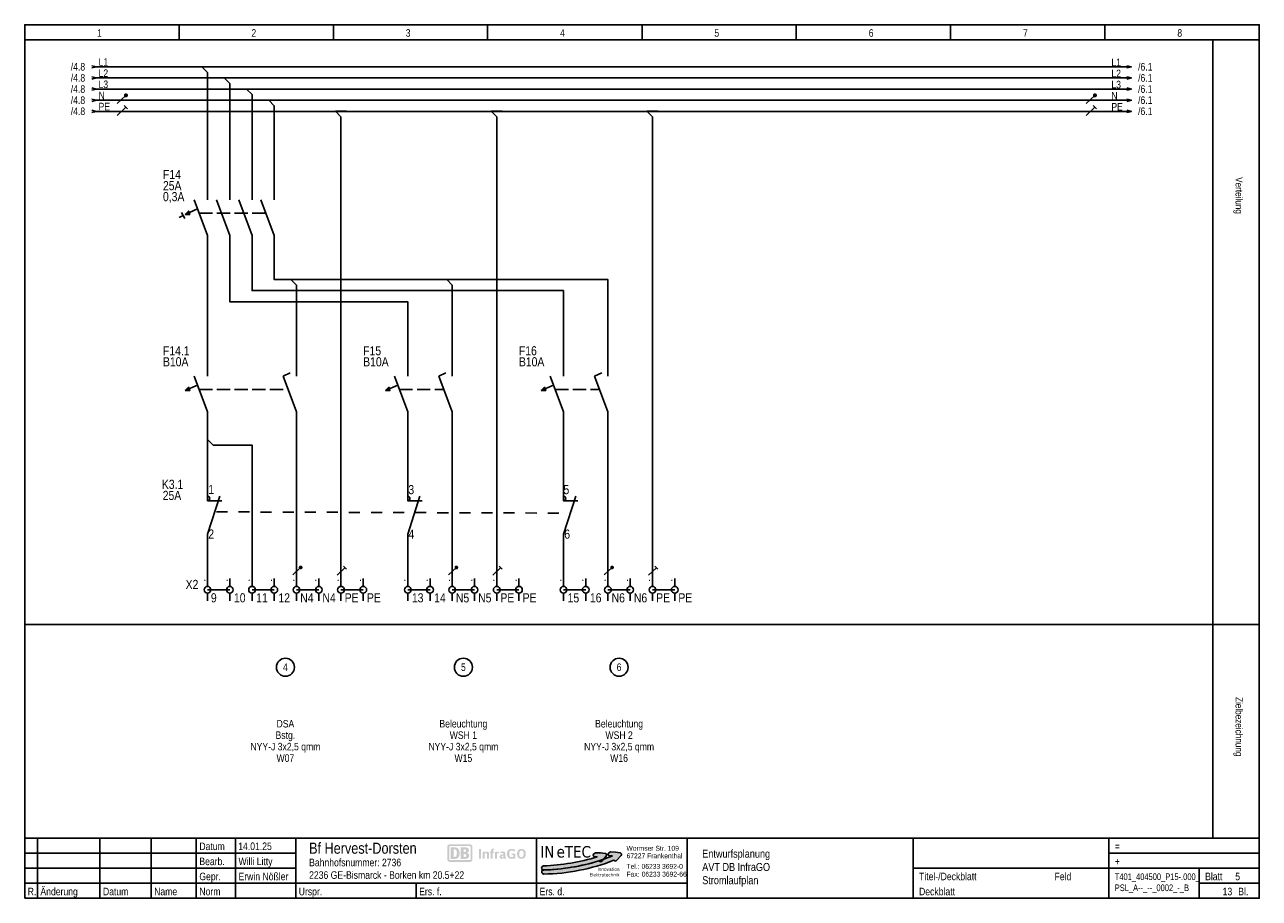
# Model space of a CAD drawing. Header units: millimetres. Extents: x 0 to 4233, y 0 to 198.
# Tile 6 of 18: x 1318 to 1597, y 0 to 198. Entities that reach past the tile are written whole.
import ezdxf
from ezdxf.enums import TextEntityAlignment as Align

# ---------------------------------------------------------------- set-up
doc = ezdxf.new("R2010")
doc.units = ezdxf.units.MM
for name, pattern in [('Solid', [0]), ('Strich', [4, 3, -1]), ('Strich 2', [2, 1, -1])]:
    doc.linetypes.add(name, pattern=pattern)
for name, color, linetype in [('EPLGRAFIC', 7, 'Continuous'), ('EPLPLOTFRAME', 7, 'Continuous'), ('LAYER-01', 7, 'Continuous'), ('XYYY_00004---_Plankopf', 7, 'Continuous')]:
    doc.layers.add(name, color=color, linetype=linetype)
doc.layers.add('Standard', color=7, linetype='Continuous', true_color=0x000000)
doc.styles.add('AN', font='ARIALN.TTF')
doc.styles.add('Logo', font='tahoma.ttf')
doc.styles.add('Logo-fett', font='tahomabd.ttf')

# ---------------------------------------------------------------- blocks, each defined once
blk = doc.blocks.new('Logo Inetec')
for color, points in [(90, [(43.67, 12.55, 0.344615), (43.74, 13.78), (43.52, 14.09, 0.217244), (42.81, 14.52), (39.7, 14.86), (36.18, 14.99), (34.94, 14.24, 0.444088), (34.66, 12.78), (35.03, 12.29), (37.28, 12.18, -0.342215), (37.37, 12.1, -0.063568), (-0.16, 5.73, 0.983458), (-0.06, 2.84, 0.065458), (38.52, 9.23), (39.19, 8.78, 0.373877), (40.5, 8.96)]), (170, [(54.12, 12.99, 0.344615), (54.21, 14.22), (54, 14.53, 0.217244), (53.29, 14.97), (50.19, 15.35), (46.67, 15.53), (45.41, 14.78, 0.444088), (45.11, 13.33), (45.48, 12.84), (47.73, 12.7, -0.397051), (47.82, 12.6, -0.087945), (-0.06, 2.9, 0.983458), (0.01, 0, 0.089874), (48.96, 9.71), (49.6, 9.28, 0.373877), (50.9, 9.44)])]:
    blk.add_hatch(color=color).paths.add_polyline_path(points)
at = {"color": 90}
blk.add_lwpolyline([(37.38, 12.09, 0.397051), (37.28, 12.18), (35.03, 12.29), (34.66, 12.78, -0.444088), (34.94, 14.24), (36.18, 14.99), (39.7, 14.86), (42.81, 14.52, -0.217244), (43.52, 14.09), (43.74, 13.78, -0.344615), (43.67, 12.55), (40.5, 8.96, -0.373877), (39.19, 8.78), (38.52, 9.23, -0.065458), (-0.06, 2.84, -0.983458), (-0.16, 5.73, 0.063568), (37.37, 12.1)], format="xyb", dxfattribs=at)
at = {"color": 170}
blk.add_lwpolyline([(47.82, 12.6, -0.087945), (-0.06, 2.9, 0.983458), (0.01, 0, 0.089874), (48.96, 9.71), (49.6, 9.28, 0.373877), (50.9, 9.44), (54.12, 12.99, 0.344615), (54.21, 14.22), (54, 14.53, 0.217244), (53.29, 14.97), (50.19, 15.35), (46.67, 15.53), (45.41, 14.78, 0.444088), (45.11, 13.33), (45.48, 12.84), (47.73, 12.7, -0.397051)], format="xyb", close=True, dxfattribs=at)
at = {"style": 'Logo'}
for s, p in [('IN', (-2.42, 11.6)), ('TEC', (14.64, 11.6))]:
    blk.add_text(s, height=8, dxfattribs=at).set_placement(p)
at = {"color": 20, "style": 'Logo'}
blk.add_text('e', height=8, dxfattribs=at).set_placement((8.93, 11.6))
at = {"lineweight": 0, "style": 'AN', "width": 1.1}
for s, p in [('Wormser Str. 109', (57.77, 16.36)), ('67227 Frankenthal', (57.9, 11.09)), ('Tel.:', (57.84, 3.71)), ('Fax:', (57.79, -1.72)), ('06233 3692-0', (68.34, 3.71)), ('06233 3692-66', (68.42, -1.72))]:
    blk.add_text(s, height=3.4, dxfattribs=at).set_placement(p)
at = {"style": 'Logo-fett'}
for s, p in [('Elektrotechnik', (52.94, -1.64)), ('Elektrotechnik', (52.94, -1.64)), ('Innovation', (52.94, 2.27)), ('Innovation', (52.94, 2.27))]:
    blk.add_text(s, height=2.36, dxfattribs=at).set_placement(p, align=Align.RIGHT)

msp = doc.modelspace()

# ---------------------------------------------------------------- hatches: boundary and pattern name
at = {"layer": 'XYYY_00004---_Plankopf'}
h = msp.add_hatch(color=10, dxfattribs=at)
edge = h.paths.add_edge_path()
edge.add_spline(control_points=[(1418.67, 12.21), (1418.67, 12.21), (1414.13, 12.21), (1414.13, 12.21), (1413.81, 12.21), (1413.55, 11.96), (1413.55, 11.64), (1413.55, 11.64), (1413.55, 8.8), (1413.55, 8.8), (1413.55, 8.49), (1413.81, 8.23), (1414.13, 8.23), (1414.13, 8.23), (1418.67, 8.23), (1418.67, 8.23), (1418.98, 8.23), (1419.24, 8.49), (1419.24, 8.8), (1419.24, 8.8), (1419.24, 11.64), (1419.24, 11.64), (1419.24, 11.96), (1418.98, 12.21), (1418.67, 12.21)], knot_values=[0, 0, 0, 0, 1, 1, 1, 2, 2, 2, 3, 3, 3, 4, 4, 4, 5, 5, 5, 6, 6, 6, 7, 7, 7, 8, 8, 8, 8], degree=3, periodic=0)
edge = h.paths.add_edge_path(flags=17)
edge.add_spline(control_points=[(1418.82, 8.8), (1418.82, 8.71), (1418.76, 8.64), (1418.67, 8.64), (1418.67, 8.64), (1414.13, 8.64), (1414.13, 8.64), (1414.04, 8.64), (1413.97, 8.71), (1413.97, 8.8), (1413.97, 8.8), (1413.97, 11.64), (1413.97, 11.64), (1413.97, 11.73), (1414.04, 11.81), (1414.13, 11.81), (1414.13, 11.81), (1418.67, 11.81), (1418.67, 11.81), (1418.76, 11.81), (1418.82, 11.73), (1418.82, 11.64), (1418.82, 11.64), (1418.82, 8.8), (1418.82, 8.8)], knot_values=[0, 0, 0, 0, 1, 1, 1, 2, 2, 2, 3, 3, 3, 4, 4, 4, 5, 5, 5, 6, 6, 6, 7, 7, 7, 8, 8, 8, 8], degree=3, periodic=0)
edge = h.paths.add_edge_path(flags=16)
edge.add_spline(control_points=[(1415.29, 8.92), (1415.29, 8.92), (1414.34, 8.92), (1414.34, 8.92), (1414.34, 8.92), (1414.34, 11.52), (1414.34, 11.52), (1414.34, 11.52), (1415.29, 11.52), (1415.29, 11.52), (1415.97, 11.52), (1416.33, 11.1), (1416.33, 10.23), (1416.33, 9.48), (1416.09, 8.93), (1415.29, 8.92)], knot_values=[0, 0, 0, 0, 1, 1, 1, 2, 2, 2, 3, 3, 3, 4, 4, 4, 5, 5, 5, 5], degree=3, periodic=0)
edge = h.paths.add_edge_path(flags=0)
edge.add_spline(control_points=[(1415.71, 10.18), (1415.71, 10.7), (1415.65, 11.11), (1415.09, 11.11), (1415.09, 11.11), (1414.96, 11.11), (1414.96, 11.11), (1414.96, 11.11), (1414.96, 9.34), (1414.96, 9.34), (1414.96, 9.34), (1415.18, 9.34), (1415.18, 9.34), (1415.51, 9.34), (1415.71, 9.61), (1415.71, 10.18)], knot_values=[0, 0, 0, 0, 1, 1, 1, 2, 2, 2, 3, 3, 3, 4, 4, 4, 5, 5, 5, 5], degree=3, periodic=0)
edge = h.paths.add_edge_path(flags=16)
edge.add_spline(control_points=[(1417.61, 8.92), (1417.61, 8.92), (1416.6, 8.92), (1416.6, 8.92), (1416.6, 8.92), (1416.6, 11.52), (1416.6, 11.52), (1416.6, 11.52), (1417.66, 11.52), (1417.66, 11.52), (1418.16, 11.52), (1418.43, 11.32), (1418.43, 10.83), (1418.43, 10.58), (1418.22, 10.4), (1417.99, 10.28), (1418.31, 10.19), (1418.53, 10), (1418.53, 9.67), (1418.53, 9.14), (1418.08, 8.92), (1417.61, 8.92)], knot_values=[0, 0, 0, 0, 1, 1, 1, 2, 2, 2, 3, 3, 3, 4, 4, 4, 5, 5, 5, 6, 6, 6, 7, 7, 7, 7], degree=3, periodic=0)
edge = h.paths.add_edge_path(flags=0)
edge.add_spline(control_points=[(1417.22, 10.49), (1417.22, 10.49), (1417.44, 10.49), (1417.44, 10.49), (1417.64, 10.49), (1417.79, 10.58), (1417.79, 10.81), (1417.79, 11.05), (1417.6, 11.12), (1417.4, 11.12), (1417.4, 11.12), (1417.22, 11.12), (1417.22, 11.12), (1417.22, 11.12), (1417.22, 10.49), (1417.22, 10.49)], knot_values=[0, 0, 0, 0, 1, 1, 1, 2, 2, 2, 3, 3, 3, 4, 4, 4, 5, 5, 5, 5], degree=3, periodic=0)
edge = h.paths.add_edge_path(flags=0)
edge.add_spline(control_points=[(1417.87, 9.69), (1417.87, 9.95), (1417.7, 10.01), (1417.45, 10.01), (1417.45, 10.01), (1417.22, 10.01), (1417.22, 10.01), (1417.22, 10.01), (1417.22, 9.34), (1417.22, 9.34), (1417.22, 9.34), (1417.45, 9.34), (1417.45, 9.34), (1417.67, 9.34), (1417.87, 9.41), (1417.87, 9.69)], knot_values=[0, 0, 0, 0, 1, 1, 1, 2, 2, 2, 3, 3, 3, 4, 4, 4, 5, 5, 5, 5], degree=3, periodic=0)
h = msp.add_hatch(color=256, dxfattribs=at)
h.dxf.hatch_style = 1
h.paths.add_polyline_path([(1431.25, 10.52), (1431.23, 10.6), (1431.2, 10.67), (1431.16, 10.74), (1431.12, 10.79), (1431.09, 10.84), (1431.05, 10.89), (1431.01, 10.93), (1430.97, 10.97), (1430.95, 10.98), (1430.92, 11), (1430.87, 11.03), (1430.82, 11.06), (1430.77, 11.09), (1430.71, 11.11), (1430.65, 11.13), (1430.59, 11.14), (1430.53, 11.16), (1430.46, 11.16), (1430.4, 11.17), (1430.33, 11.17), (1430.26, 11.17), (1430.2, 11.16), (1430.14, 11.16), (1430.08, 11.15), (1430.02, 11.13), (1429.96, 11.12), (1429.91, 11.1), (1429.86, 11.08), (1429.81, 11.05), (1429.77, 11.03), (1429.72, 11), (1429.68, 10.96), (1429.64, 10.93), (1429.6, 10.89), (1429.57, 10.85), (1429.53, 10.8), (1429.51, 10.77), (1429.5, 10.75), (1429.49, 10.74), (1429.48, 10.73), (1429.47, 10.7), (1429.47, 10.69), (1429.46, 10.69), (1429.46, 10.68), (1429.46, 10.68), (1429.45, 10.66), (1429.44, 10.64), (1429.43, 10.61), (1429.41, 10.57), (1429.4, 10.54), (1429.4, 10.52), (1429.39, 10.48), (1429.37, 10.44), (1429.36, 10.39), (1429.36, 10.34), (1429.35, 10.31), (1429.35, 10.28), (1429.35, 10.25), (1429.34, 10.23), (1429.34, 10.21), (1429.34, 10.18), (1429.34, 10.16), (1429.34, 10.16), (1429.34, 10.14), (1429.34, 10.12), (1429.34, 10.11), (1429.34, 10.11), (1429.34, 10.1), (1429.34, 10.07), (1429.34, 10.02), (1429.34, 9.97), (1429.34, 9.9), (1429.35, 9.84), (1429.35, 9.81), (1429.36, 9.77), (1429.36, 9.73), (1429.37, 9.71), (1429.37, 9.68), (1429.38, 9.64), (1429.38, 9.63), (1429.4, 9.59), (1429.41, 9.54), (1429.43, 9.5), (1429.45, 9.46), (1429.47, 9.42), (1429.47, 9.4), (1429.48, 9.4), (1429.49, 9.38), (1429.49, 9.37), (1429.52, 9.33), (1429.53, 9.32), (1429.53, 9.31), (1429.55, 9.29), (1429.56, 9.27), (1429.57, 9.26), (1429.59, 9.24), (1429.6, 9.22), (1429.64, 9.19), (1429.69, 9.15), (1429.73, 9.11), (1429.78, 9.08), (1429.83, 9.05), (1429.88, 9.03), (1429.94, 9), (1430, 8.99), (1430.06, 8.97), (1430.12, 8.96), (1430.19, 8.95), (1430.25, 8.94), (1430.32, 8.94), (1430.41, 8.95), (1430.49, 8.95), (1430.57, 8.97), (1430.65, 8.98), (1430.72, 9.01), (1430.79, 9.03), (1430.85, 9.07), (1430.91, 9.1), (1430.97, 9.15), (1431.03, 9.2), (1431.08, 9.26), (1431.13, 9.32), (1431.17, 9.39), (1431.2, 9.46), (1431.24, 9.54), (1431.25, 9.57), (1431.25, 9.59), (1431.26, 9.6), (1431.26, 9.61), (1431.26, 9.62), (1431.28, 9.66), (1431.29, 9.71), (1431.29, 9.74), (1431.29, 9.76), (1431.3, 9.78), (1431.3, 9.81), (1431.31, 9.88), (1431.31, 9.88), (1431.31, 9.88), (1431.31, 9.88), (1431.31, 9.89), (1431.31, 9.89), (1431.31, 9.9), (1431.31, 9.92), (1431.31, 9.93), (1431.31, 9.94), (1431.31, 9.99), (1431.31, 10.06), (1431.31, 10.16), (1431.31, 10.26), (1431.29, 10.35), (1431.28, 10.44)])
h.paths.add_polyline_path([(1429.87, 10.43), (1429.87, 10.45), (1429.87, 10.46), (1429.87, 10.47), (1429.88, 10.48), (1429.88, 10.49), (1429.89, 10.52), (1429.89, 10.52), (1429.89, 10.54), (1429.9, 10.54), (1429.9, 10.56), (1429.9, 10.57), (1429.91, 10.58), (1429.91, 10.59), (1429.92, 10.6), (1429.93, 10.61), (1429.95, 10.64), (1429.96, 10.66), (1429.98, 10.68), (1429.98, 10.69), (1430, 10.71), (1430.03, 10.73), (1430.04, 10.74), (1430.05, 10.74), (1430.07, 10.76), (1430.1, 10.77), (1430.13, 10.79), (1430.16, 10.8), (1430.19, 10.8), (1430.22, 10.81), (1430.25, 10.81), (1430.29, 10.82), (1430.33, 10.82), (1430.36, 10.82), (1430.4, 10.81), (1430.43, 10.81), (1430.46, 10.8), (1430.49, 10.8), (1430.52, 10.79), (1430.55, 10.77), (1430.58, 10.76), (1430.6, 10.74), (1430.63, 10.73), (1430.65, 10.71), (1430.66, 10.69), (1430.67, 10.69), (1430.68, 10.68), (1430.69, 10.66), (1430.71, 10.64), (1430.72, 10.61), (1430.73, 10.59), (1430.74, 10.59), (1430.74, 10.58), (1430.75, 10.57), (1430.75, 10.56), (1430.76, 10.54), (1430.76, 10.52), (1430.77, 10.49), (1430.78, 10.48), (1430.78, 10.47), (1430.78, 10.45), (1430.79, 10.43), (1430.79, 10.41), (1430.79, 10.39), (1430.8, 10.37), (1430.8, 10.36), (1430.8, 10.35), (1430.8, 10.31), (1430.8, 10.29), (1430.81, 10.28), (1430.81, 10.26), (1430.81, 10.25), (1430.81, 10.23), (1430.81, 10.22), (1430.81, 10.21), (1430.81, 10.19), (1430.81, 10.18), (1430.81, 10.16), (1430.81, 10.15), (1430.81, 10.14), (1430.81, 10.11), (1430.81, 10.1), (1430.81, 10.09), (1430.81, 10.07), (1430.81, 10.07), (1430.81, 10.05), (1430.81, 10.01), (1430.81, 9.97), (1430.81, 9.94), (1430.81, 9.92), (1430.81, 9.87), (1430.8, 9.83), (1430.8, 9.82), (1430.8, 9.79), (1430.8, 9.75), (1430.79, 9.71), (1430.78, 9.68), (1430.78, 9.65), (1430.77, 9.61), (1430.76, 9.59), (1430.75, 9.56), (1430.74, 9.53), (1430.73, 9.51), (1430.72, 9.49), (1430.7, 9.47), (1430.69, 9.46), (1430.68, 9.44), (1430.68, 9.43), (1430.67, 9.42), (1430.65, 9.41), (1430.63, 9.39), (1430.61, 9.37), (1430.58, 9.36), (1430.56, 9.34), (1430.53, 9.33), (1430.51, 9.32), (1430.48, 9.31), (1430.45, 9.31), (1430.42, 9.3), (1430.39, 9.3), (1430.36, 9.3), (1430.33, 9.3), (1430.29, 9.3), (1430.26, 9.3), (1430.23, 9.3), (1430.2, 9.31), (1430.17, 9.31), (1430.14, 9.32), (1430.12, 9.33), (1430.09, 9.34), (1430.07, 9.36), (1430.04, 9.37), (1430.03, 9.39), (1430, 9.41), (1429.98, 9.42), (1429.98, 9.43), (1429.97, 9.44), (1429.96, 9.46), (1429.95, 9.47), (1429.93, 9.49), (1429.92, 9.51), (1429.91, 9.53), (1429.9, 9.56), (1429.89, 9.59), (1429.88, 9.61), (1429.87, 9.65), (1429.87, 9.68), (1429.86, 9.71), (1429.86, 9.75), (1429.85, 9.79), (1429.85, 9.82), (1429.85, 9.83), (1429.84, 9.87), (1429.84, 9.92), (1429.84, 9.94), (1429.84, 9.97), (1429.84, 10.01), (1429.84, 10.05), (1429.84, 10.07), (1429.84, 10.07), (1429.84, 10.09), (1429.84, 10.1), (1429.84, 10.11), (1429.84, 10.14), (1429.84, 10.15), (1429.84, 10.16), (1429.84, 10.18), (1429.84, 10.19), (1429.84, 10.21), (1429.84, 10.22), (1429.84, 10.23), (1429.84, 10.25), (1429.84, 10.26), (1429.85, 10.28), (1429.85, 10.29), (1429.85, 10.31), (1429.85, 10.35), (1429.85, 10.36), (1429.86, 10.37), (1429.86, 10.39), (1429.86, 10.41), (1429.86, 10.42)], flags=16)
h.paths.add_polyline_path([(1428.96, 10.12), (1428.13, 10.12), (1428.13, 9.76), (1428.51, 9.76), (1428.51, 9.34), (1428.44, 9.33), (1428.36, 9.32), (1428.29, 9.31), (1428.21, 9.31), (1428.15, 9.31), (1428.1, 9.31), (1428.05, 9.32), (1428, 9.33), (1427.98, 9.33), (1427.95, 9.34), (1427.91, 9.36), (1427.87, 9.37), (1427.83, 9.39), (1427.79, 9.42), (1427.76, 9.44), (1427.73, 9.47), (1427.7, 9.5), (1427.67, 9.54), (1427.65, 9.57), (1427.63, 9.61), (1427.62, 9.65), (1427.6, 9.69), (1427.59, 9.73), (1427.58, 9.78), (1427.58, 9.83), (1427.57, 9.89), (1427.57, 9.94), (1427.56, 10), (1427.56, 10.06), (1427.56, 10.1), (1427.57, 10.22), (1427.58, 10.3), (1427.59, 10.35), (1427.6, 10.41), (1427.61, 10.46), (1427.62, 10.49), (1427.64, 10.54), (1427.65, 10.57), (1427.66, 10.58), (1427.67, 10.59), (1427.68, 10.61), (1427.7, 10.64), (1427.72, 10.66), (1427.74, 10.68), (1427.77, 10.7), (1427.79, 10.72), (1427.82, 10.74), (1427.84, 10.76), (1427.87, 10.77), (1427.9, 10.78), (1427.93, 10.79), (1427.96, 10.8), (1428, 10.81), (1428.03, 10.81), (1428.06, 10.82), (1428.1, 10.82), (1428.14, 10.82), (1428.2, 10.82), (1428.25, 10.81), (1428.31, 10.8), (1428.36, 10.79), (1428.4, 10.77), (1428.45, 10.75), (1428.49, 10.72), (1428.52, 10.69), (1428.54, 10.68), (1428.54, 10.67), (1428.55, 10.67), (1428.57, 10.65), (1428.6, 10.61), (1428.62, 10.57), (1428.63, 10.56), (1428.63, 10.55), (1428.94, 10.81), (1428.9, 10.85), (1428.87, 10.89), (1428.83, 10.93), (1428.79, 10.97), (1428.75, 11), (1428.7, 11.03), (1428.65, 11.06), (1428.6, 11.08), (1428.55, 11.1), (1428.49, 11.12), (1428.44, 11.14), (1428.38, 11.15), (1428.31, 11.16), (1428.25, 11.17), (1428.18, 11.17), (1428.11, 11.17), (1428.04, 11.17), (1427.97, 11.17), (1427.91, 11.16), (1427.84, 11.15), (1427.78, 11.14), (1427.72, 11.12), (1427.66, 11.1), (1427.61, 11.08), (1427.57, 11.06), (1427.53, 11.04), (1427.49, 11.02), (1427.46, 11), (1427.43, 10.97), (1427.39, 10.94), (1427.36, 10.91), (1427.33, 10.89), (1427.33, 10.88), (1427.32, 10.87), (1427.3, 10.86), (1427.3, 10.85), (1427.3, 10.85), (1427.29, 10.83), (1427.28, 10.82), (1427.27, 10.81), (1427.25, 10.79), (1427.24, 10.78), (1427.23, 10.75), (1427.21, 10.73), (1427.2, 10.71), (1427.19, 10.68), (1427.18, 10.68), (1427.18, 10.67), (1427.16, 10.63), (1427.14, 10.59), (1427.13, 10.56), (1427.12, 10.52), (1427.11, 10.48), (1427.1, 10.45), (1427.09, 10.39), (1427.08, 10.35), (1427.08, 10.3), (1427.07, 10.19), (1427.06, 10.08), (1427.06, 10.07), (1427.07, 9.89), (1427.08, 9.79), (1427.09, 9.71), (1427.1, 9.63), (1427.12, 9.57), (1427.15, 9.5), (1427.18, 9.44), (1427.21, 9.39), (1427.24, 9.33), (1427.28, 9.28), (1427.32, 9.24), (1427.38, 9.19), (1427.38, 9.18), (1427.39, 9.18), (1427.41, 9.16), (1427.41, 9.16), (1427.42, 9.15), (1427.43, 9.15), (1427.44, 9.14), (1427.44, 9.14), (1427.46, 9.13), (1427.47, 9.12), (1427.49, 9.11), (1427.51, 9.1), (1427.54, 9.08), (1427.58, 9.06), (1427.62, 9.05), (1427.63, 9.04), (1427.66, 9.03), (1427.68, 9.02), (1427.71, 9.01), (1427.75, 9), (1427.77, 9), (1427.79, 8.99), (1427.84, 8.98), (1427.89, 8.97), (1427.94, 8.96), (1427.99, 8.96), (1428.04, 8.95), (1428.09, 8.95), (1428.14, 8.95), (1428.2, 8.95), (1428.3, 8.95), (1428.39, 8.95), (1428.49, 8.97), (1428.59, 8.98), (1428.68, 9), (1428.78, 9.03), (1428.87, 9.06), (1428.96, 9.09)])
h.paths.add_polyline_path([(1426.69, 10.01), (1426.69, 10.08), (1426.69, 10.14), (1426.68, 10.2), (1426.66, 10.25), (1426.64, 10.31), (1426.62, 10.35), (1426.6, 10.39), (1426.57, 10.43), (1426.55, 10.45), (1426.53, 10.47), (1426.5, 10.49), (1426.48, 10.5), (1426.45, 10.52), (1426.43, 10.53), (1426.4, 10.54), (1426.37, 10.55), (1426.33, 10.56), (1426.3, 10.57), (1426.26, 10.58), (1426.22, 10.58), (1426.18, 10.59), (1426.14, 10.59), (1426.1, 10.59), (1426.06, 10.59), (1425.99, 10.59), (1425.92, 10.59), (1425.85, 10.58), (1425.78, 10.57), (1425.71, 10.55), (1425.65, 10.53), (1425.58, 10.51), (1425.51, 10.49), (1425.51, 10.14), (1425.53, 10.15), (1425.57, 10.16), (1425.6, 10.17), (1425.66, 10.19), (1425.68, 10.19), (1425.7, 10.2), (1425.78, 10.22), (1425.86, 10.23), (1425.93, 10.24), (1426, 10.24), (1426.04, 10.24), (1426.07, 10.24), (1426.1, 10.23), (1426.12, 10.23), (1426.15, 10.22), (1426.17, 10.21), (1426.19, 10.2), (1426.2, 10.18), (1426.22, 10.17), (1426.23, 10.15), (1426.23, 10.13), (1426.24, 10.11), (1426.25, 10.08), (1426.25, 10.06), (1426.25, 10.03), (1426.26, 10), (1426.26, 9.93), (1426.22, 9.93), (1426.17, 9.92), (1426.09, 9.92), (1426.01, 9.91), (1425.92, 9.9), (1425.89, 9.9), (1425.87, 9.9), (1425.84, 9.89), (1425.82, 9.89), (1425.8, 9.88), (1425.78, 9.88), (1425.74, 9.87), (1425.7, 9.86), (1425.66, 9.84), (1425.63, 9.83), (1425.6, 9.81), (1425.57, 9.79), (1425.54, 9.77), (1425.52, 9.75), (1425.49, 9.71), (1425.47, 9.68), (1425.45, 9.64), (1425.44, 9.6), (1425.42, 9.56), (1425.42, 9.51), (1425.41, 9.46), (1425.41, 9.41), (1425.41, 9.36), (1425.41, 9.31), (1425.42, 9.27), (1425.43, 9.22), (1425.45, 9.18), (1425.46, 9.15), (1425.48, 9.11), (1425.51, 9.08), (1425.54, 9.05), (1425.57, 9.02), (1425.61, 9), (1425.65, 8.98), (1425.69, 8.97), (1425.74, 8.96), (1425.79, 8.95), (1425.84, 8.95), (1425.87, 8.95), (1425.91, 8.95), (1425.94, 8.96), (1425.97, 8.96), (1426, 8.97), (1426.03, 8.98), (1426.06, 8.99), (1426.08, 9.01), (1426.11, 9.02), (1426.14, 9.04), (1426.16, 9.06), (1426.19, 9.08), (1426.21, 9.11), (1426.23, 9.13), (1426.26, 9.16), (1426.28, 9.19), (1426.29, 9.17), (1426.3, 9.15), (1426.31, 9.13), (1426.32, 9.11), (1426.33, 9.09), (1426.34, 9.07), (1426.35, 9.06), (1426.37, 9.05), (1426.39, 9.03), (1426.42, 9.01), (1426.44, 9), (1426.47, 8.99), (1426.5, 8.98), (1426.54, 8.97), (1426.57, 8.97), (1426.61, 8.97), (1426.64, 8.97), (1426.67, 8.97), (1426.7, 8.97), (1426.73, 8.98), (1426.76, 8.98), (1426.78, 8.99), (1426.81, 9), (1426.83, 9.01), (1426.83, 9.29), (1426.81, 9.29), (1426.79, 9.29), (1426.77, 9.29), (1426.75, 9.29), (1426.73, 9.3), (1426.72, 9.32), (1426.71, 9.33), (1426.7, 9.35), (1426.7, 9.37), (1426.69, 9.4)])
h.paths.add_polyline_path([(1425.84, 9.49), (1425.84, 9.49), (1425.84, 9.5)], flags=0)
h.paths.add_polyline_path([(1426.26, 9.36), (1426.22, 9.34), (1426.19, 9.31), (1426.16, 9.29), (1426.13, 9.27), (1426.1, 9.26), (1426.07, 9.25), (1426.04, 9.25), (1426.01, 9.24), (1425.99, 9.24), (1425.97, 9.25), (1425.95, 9.25), (1425.94, 9.26), (1425.92, 9.26), (1425.91, 9.27), (1425.89, 9.28), (1425.88, 9.29), (1425.87, 9.3), (1425.86, 9.32), (1425.86, 9.34), (1425.85, 9.36), (1425.85, 9.38), (1425.84, 9.4), (1425.84, 9.43), (1425.84, 9.46), (1425.84, 9.49), (1425.84, 9.49), (1425.84, 9.49), (1425.84, 9.49), (1425.84, 9.49), (1425.84, 9.49), (1425.84, 9.51), (1425.85, 9.53), (1425.85, 9.55), (1425.86, 9.57), (1425.87, 9.58), (1425.88, 9.59), (1425.9, 9.6), (1425.91, 9.61), (1425.93, 9.62), (1425.95, 9.63), (1425.97, 9.64), (1425.99, 9.64), (1426.01, 9.64), (1426.05, 9.65), (1426.08, 9.65), (1426.11, 9.66), (1426.12, 9.66), (1426.15, 9.66), (1426.17, 9.66), (1426.21, 9.67), (1426.26, 9.67)], flags=16)
h.paths.add_polyline_path([(1424.79, 10.08), (1424.82, 10.09), (1424.85, 10.1), (1424.87, 10.11), (1424.9, 10.12), (1424.95, 10.13), (1424.97, 10.14), (1425.01, 10.15), (1425.03, 10.15), (1425.06, 10.16), (1425.09, 10.16), (1425.11, 10.17), (1425.15, 10.17), (1425.17, 10.17), (1425.22, 10.18), (1425.22, 10.58), (1425.19, 10.58), (1425.16, 10.57), (1425.13, 10.56), (1425.1, 10.55), (1425.07, 10.54), (1425.04, 10.52), (1425.01, 10.51), (1424.98, 10.49), (1424.96, 10.47), (1424.94, 10.45), (1424.91, 10.43), (1424.89, 10.4), (1424.86, 10.37), (1424.83, 10.33), (1424.79, 10.29), (1424.79, 10.59), (1424.7, 10.59), (1424.67, 10.57), (1424.64, 10.56), (1424.6, 10.54), (1424.56, 10.53), (1424.54, 10.52), (1424.52, 10.52), (1424.51, 10.52), (1424.49, 10.51), (1424.49, 10.51), (1424.47, 10.51), (1424.41, 10.5), (1424.35, 10.5), (1424.35, 8.99), (1424.79, 8.99)])
h.paths.add_polyline_path([(1424.08, 10.55), (1423.83, 10.55), (1423.83, 10.67), (1423.83, 10.71), (1423.83, 10.74), (1423.84, 10.76), (1423.84, 10.78), (1423.86, 10.82), (1423.87, 10.84), (1423.89, 10.85), (1423.9, 10.87), (1423.92, 10.88), (1423.94, 10.89), (1423.97, 10.89), (1423.99, 10.9), (1424.02, 10.9), (1424.07, 10.89), (1424.11, 10.89), (1424.11, 11.21), (1423.94, 11.21), (1423.88, 11.2), (1423.81, 11.2), (1423.76, 11.19), (1423.7, 11.17), (1423.65, 11.15), (1423.61, 11.12), (1423.57, 11.09), (1423.53, 11.06), (1423.5, 11.02), (1423.47, 10.98), (1423.45, 10.93), (1423.43, 10.87), (1423.41, 10.82), (1423.4, 10.75), (1423.4, 10.71), (1423.4, 10.69), (1423.4, 10.66), (1423.39, 10.62), (1423.39, 10.55), (1423.24, 10.55), (1423.24, 10.24), (1423.39, 10.24), (1423.39, 8.99), (1423.83, 8.99), (1423.83, 10.23), (1424.08, 10.23)])
h.paths.add_polyline_path([(1422.95, 10.24), (1422.94, 10.28), (1422.93, 10.32), (1422.92, 10.36), (1422.9, 10.39), (1422.88, 10.42), (1422.86, 10.46), (1422.82, 10.49), (1422.79, 10.52), (1422.75, 10.54), (1422.71, 10.56), (1422.66, 10.57), (1422.61, 10.58), (1422.59, 10.58), (1422.55, 10.58), (1422.52, 10.58), (1422.48, 10.58), (1422.45, 10.57), (1422.41, 10.57), (1422.38, 10.56), (1422.35, 10.55), (1422.31, 10.53), (1422.28, 10.52), (1422.22, 10.49), (1422.17, 10.45), (1422.12, 10.41), (1422.08, 10.38), (1422.05, 10.35), (1422.02, 10.32), (1422.02, 10.59), (1421.92, 10.59), (1421.91, 10.58), (1421.9, 10.57), (1421.87, 10.56), (1421.85, 10.55), (1421.83, 10.54), (1421.81, 10.53), (1421.79, 10.53), (1421.78, 10.52), (1421.75, 10.52), (1421.74, 10.52), (1421.72, 10.51), (1421.69, 10.51), (1421.64, 10.5), (1421.58, 10.5), (1421.58, 8.99), (1422.02, 8.99), (1422.02, 10.12), (1422.06, 10.14), (1422.1, 10.16), (1422.13, 10.17), (1422.18, 10.2), (1422.23, 10.21), (1422.28, 10.22), (1422.32, 10.22), (1422.35, 10.22), (1422.37, 10.22), (1422.39, 10.21), (1422.41, 10.21), (1422.43, 10.2), (1422.44, 10.19), (1422.46, 10.18), (1422.47, 10.17), (1422.48, 10.15), (1422.49, 10.14), (1422.5, 10.12), (1422.51, 10.1), (1422.51, 10.08), (1422.52, 10.06), (1422.52, 10.04), (1422.52, 10.01), (1422.52, 8.99), (1422.96, 8.99), (1422.96, 10.11), (1422.96, 10.15), (1422.96, 10.2)])
h.paths.add_polyline_path([(1421.2, 11.13), (1420.72, 11.13), (1420.72, 8.99), (1421.2, 8.99)])

# ---------------------------------------------------------------- linework, layer by layer
at = {"color": 10}
for centre in [(1376.89, 52.29), (1417.18, 52.29), (1452.43, 52.29)]:
    msp.add_circle(centre, 2.04, dxfattribs=at)
at = {"layer": 'EPLPLOTFRAME', "color": 3}
for p, q in [((1352.81, 197.67), (1352.81, 194.27)), ((1387.75, 197.67), (1387.75, 194.27)), ((1422.68, 197.67), (1422.68, 194.27)), ((1457.62, 197.67), (1457.62, 194.27)), ((1492.55, 194.27), (1492.55, 197.67)), ((1527.48, 194.27), (1527.48, 197.67)), ((1562.42, 194.27), (1562.42, 197.67)), ((1317.88, 194.27), (1597.35, 194.27)), ((1317.88, 13.63), (1597.35, 13.63)), ((1320.76, 0), (1320.76, 13.63)), ((1334.92, 0), (1334.92, 13.63)), ((1346.51, 0), (1346.51, 13.63)), ((1356.73, 0), (1356.73, 13.63)), ((1365.59, 0), (1365.59, 13.63)), ((1379.23, 0), (1379.23, 13.63)), ((1433.76, 0), (1433.76, 13.63)), ((1467.84, 0), (1467.84, 13.63)), ((1518.96, 0), (1518.96, 13.63)), ((1563.27, 13.63), (1563.27, 6.82)), ((1317.88, 10.22), (1379.23, 10.22)), ((1597.35, 10.22), (1563.27, 10.22)), ((1317.88, 6.82), (1379.23, 6.82)), ((1518.96, 6.82), (1597.35, 6.82)), ((1563.27, 0), (1563.27, 6.82)), ((1583.72, 0), (1583.72, 6.82)), ((1317.88, 3.41), (1467.84, 3.41)), ((1406.49, 0), (1406.49, 3.41)), ((1583.72, 3.41), (1597.35, 3.41))]:
    msp.add_line(p, q, dxfattribs=at)
msp.add_lwpolyline([(1317.88, 0), (1317.88, 197.67), (1597.35, 197.67), (1597.35, 0), (1317.88, 0)], close=True, dxfattribs=at)
at = {"layer": 'LAYER-01', "color": 0}
for p, q in [((1586.85, 194.27), (1586.85, 13.63)), ((1317.88, 61.97), (1597.35, 61.97))]:
    msp.add_line(p, q, dxfattribs=at)
at = {"layer": 'LAYER-01', "color": 10, "linetype": 'Solid', "ltscale": 5}
for p, q in [((1359.27, 186.89), (1359.27, 160.03)), ((1389.48, 176.82), (1389.48, 72.34)), ((1424.73, 176.82), (1424.73, 72.34)), ((1459.98, 176.82), (1459.98, 72.34)), ((1359.27, 149.96), (1359.27, 120.17)), ((1379.41, 138.73), (1379.41, 120.17)), ((1414.66, 138.73), (1414.66, 120.17)), ((1359.27, 110.1), (1359.27, 103.81)), ((1379.41, 110.1), (1379.41, 72.34)), ((1404.59, 110.1), (1404.59, 92.48)), ((1414.66, 110.1), (1414.66, 72.34)), ((1439.84, 110.1), (1439.84, 92.48)), ((1449.91, 110.1), (1449.91, 72.34)), ((1359.27, 101.29), (1359.27, 92.48)), ((1360.53, 102.55), (1368.08, 102.55)), ((1369.34, 101.29), (1369.34, 72.34)), ((1359.27, 82.41), (1359.27, 72.34)), ((1404.59, 82.41), (1404.59, 72.34)), ((1439.84, 82.41), (1439.84, 72.34))]:
    msp.add_line(p, q, dxfattribs=at)
at = {"layer": 'LAYER-01', "color": 10}
for p, q in [((1340.79, 181.69), (1338.85, 179.83)), ((1560.13, 181.69), (1558.19, 179.83)), ((1340.79, 178.99), (1338.85, 177.14)), ((1340.4, 179.36), (1341.18, 178.62)), ((1560.13, 178.99), (1558.19, 177.14)), ((1559.74, 179.36), (1560.52, 178.62)), ((1359.27, 158.02), (1359.27, 160.03)), ((1356.25, 158.02), (1359.27, 149.96)), ((1361.28, 158.02), (1364.31, 149.96)), ((1366.32, 158.02), (1369.34, 149.96)), ((1371.36, 158.02), (1374.38, 149.96)), ((1353.73, 154.52), (1352.86, 154.02)), ((1353.36, 155.2), (1354.1, 153.83)), ((1354.24, 154.75), (1357, 156.01)), ((1359.27, 118.16), (1359.27, 120.17)), ((1379.41, 118.16), (1379.41, 120.17)), ((1404.59, 118.16), (1404.59, 120.17)), ((1404.59, 118.16), (1404.59, 120.17)), ((1414.66, 118.16), (1414.66, 120.17)), ((1439.84, 118.16), (1439.84, 120.17)), ((1439.84, 118.16), (1439.84, 120.17)), ((1439.84, 118.16), (1439.84, 120.17)), ((1449.91, 118.16), (1449.91, 120.17)), ((1356.25, 118.16), (1359.27, 110.1)), ((1376.39, 118.16), (1378, 118.91)), ((1376.39, 118.16), (1379.41, 110.1)), ((1401.57, 118.16), (1404.59, 110.1)), ((1411.64, 118.16), (1413.24, 118.91)), ((1411.64, 118.16), (1414.66, 110.1)), ((1436.82, 118.16), (1439.84, 110.1)), ((1446.89, 118.16), (1448.49, 118.91)), ((1446.89, 118.16), (1449.91, 110.1)), ((1354.24, 114.89), (1357, 116.14)), ((1399.55, 114.89), (1402.32, 116.14)), ((1434.8, 114.89), (1437.57, 116.14)), ((1380.35, 74.86), (1378.58, 73.17)), ((1390.37, 74.8), (1388.6, 73.1)), ((1390.01, 75.14), (1390.72, 74.46)), ((1415.6, 74.86), (1413.82, 73.17)), ((1425.62, 74.8), (1423.84, 73.1)), ((1425.26, 75.14), (1425.97, 74.46)), ((1450.85, 74.86), (1449.07, 73.17)), ((1460.87, 74.8), (1459.09, 73.1)), ((1460.51, 75.14), (1461.22, 74.46)), ((1359.27, 72.34), (1359.27, 70.57)), ((1364.31, 72.34), (1364.31, 70.57)), ((1369.34, 72.34), (1369.34, 70.57)), ((1374.38, 72.34), (1374.38, 70.57)), ((1379.41, 72.34), (1379.41, 70.57)), ((1384.45, 72.34), (1384.45, 70.57)), ((1389.48, 72.34), (1389.48, 70.57)), ((1394.52, 72.34), (1394.52, 70.57)), ((1404.59, 72.34), (1404.59, 70.57)), ((1409.63, 72.34), (1409.63, 70.57)), ((1414.66, 72.34), (1414.66, 70.57)), ((1419.7, 72.34), (1419.7, 70.57)), ((1424.73, 72.34), (1424.73, 70.57)), ((1429.77, 72.34), (1429.77, 70.57)), ((1439.84, 72.34), (1439.84, 70.57)), ((1444.87, 72.34), (1444.87, 70.57)), ((1449.91, 72.34), (1449.91, 70.57)), ((1454.95, 72.34), (1454.95, 70.57)), ((1459.98, 72.34), (1459.98, 70.57)), ((1465.02, 72.34), (1465.02, 70.57)), ((1359.27, 69.06), (1359.27, 67.3)), ((1364.31, 69.06), (1364.31, 67.3)), ((1369.34, 69.06), (1369.34, 67.3)), ((1374.38, 69.06), (1374.38, 67.3)), ((1379.41, 69.06), (1379.41, 67.3)), ((1384.45, 69.06), (1384.45, 67.3)), ((1389.48, 69.06), (1389.48, 67.3)), ((1394.52, 69.06), (1394.52, 67.3)), ((1404.59, 69.06), (1404.59, 67.3)), ((1409.63, 69.06), (1409.63, 67.3)), ((1414.66, 69.06), (1414.66, 67.3)), ((1419.7, 69.06), (1419.7, 67.3)), ((1424.73, 69.06), (1424.73, 67.3)), ((1429.77, 69.06), (1429.77, 67.3)), ((1439.84, 69.06), (1439.84, 67.3)), ((1444.87, 69.06), (1444.87, 67.3)), ((1449.91, 69.06), (1449.91, 67.3)), ((1454.95, 69.06), (1454.95, 67.3)), ((1459.98, 69.06), (1459.98, 67.3)), ((1465.02, 69.06), (1465.02, 67.3))]:
    msp.add_line(p, q, dxfattribs=at)
at = {"layer": 'LAYER-01', "color": 10, "linetype": 'Strich'}
for p, q in [((1357.38, 155), (1372.49, 155)), ((1357.38, 115.14), (1377.52, 115.14)), ((1402.7, 115.14), (1412.77, 115.14)), ((1437.95, 115.14), (1448.02, 115.14))]:
    msp.add_line(p, q, dxfattribs=at)
at = {"layer": 'LAYER-01', "color": 10, "linetype": 'Strich 2', "ltscale": 2.5}
for p, q in [((1361.28, 87.44), (1441.37, 87.15)), ((1441.85, 87.44), (1441.85, 87.44))]:
    msp.add_line(p, q, dxfattribs=at)
at = {"layer": 'LAYER-01', "color": 10, "linetype": 'Solid'}
for p, q in [((1359.27, 69.82), (1364.31, 69.82)), ((1369.34, 69.82), (1374.38, 69.82)), ((1379.41, 69.82), (1384.45, 69.82)), ((1389.48, 69.82), (1394.52, 69.82)), ((1404.59, 69.82), (1409.63, 69.82)), ((1414.66, 69.82), (1419.7, 69.82)), ((1424.73, 69.82), (1429.77, 69.82)), ((1439.84, 69.82), (1444.87, 69.82)), ((1449.91, 69.82), (1454.95, 69.82)), ((1459.98, 69.82), (1465.02, 69.82))]:
    msp.add_line(p, q, dxfattribs=at)
for points in [[(1334.09, 188.14), (1347.95, 188.14)], [(1347.95, 188.14), (1568.39, 188.14)], [(1334.09, 185.62), (1568.39, 185.62)], [(1334.09, 183.1), (1568.39, 183.1)], [(1334.09, 180.58), (1352.99, 180.58)], [(1352.99, 180.58), (1568.39, 180.58)], [(1334.09, 178.07), (1358.03, 178.07)], [(1358.03, 178.07), (1568.39, 178.07)]]:
    msp.add_lwpolyline(points, dxfattribs=at)
at = {"layer": 'LAYER-01', "color": 10}
for points in [[(1359.27, 186.89), (1358.01, 188.15), (1359.27, 188.15), (1360.53, 188.15)], [(1364.31, 184.37), (1363.05, 185.63), (1364.31, 185.63), (1365.56, 185.63)], [(1369.34, 181.85), (1368.08, 183.11), (1369.34, 183.11), (1370.6, 183.11)], [(1374.38, 179.33), (1373.12, 180.59), (1374.38, 180.59), (1375.64, 180.59)], [(1389.48, 176.82), (1388.22, 178.08), (1389.48, 178.08), (1390.74, 178.08)], [(1424.73, 176.82), (1423.47, 178.08), (1424.73, 178.08), (1425.99, 178.08)], [(1459.98, 176.82), (1458.72, 178.08), (1459.98, 178.08), (1461.24, 178.08)], [(1354.24, 154.75), (1354.99, 155.5), (1355.24, 154.75), (1354.24, 154.75)], [(1379.41, 138.73), (1378.15, 139.99), (1379.41, 139.99), (1380.67, 139.99)], [(1414.66, 138.73), (1413.4, 139.99), (1414.66, 139.99), (1415.92, 139.99)], [(1354.24, 114.89), (1354.99, 115.64), (1355.24, 114.89), (1354.24, 114.89)], [(1399.55, 114.89), (1400.31, 115.64), (1400.56, 114.89), (1399.55, 114.89)], [(1434.8, 114.89), (1435.56, 115.64), (1435.81, 114.89), (1434.8, 114.89)], [(1359.27, 101.29), (1359.27, 103.81), (1360.53, 102.55)], [(1368.08, 102.55), (1369.34, 102.55), (1369.34, 101.29)], [(1359.27, 92.48), (1359.27, 89.96), (1362.54, 89.96)], [(1404.59, 92.48), (1404.59, 89.96), (1407.86, 89.96)], [(1439.84, 92.48), (1439.84, 89.96), (1443.11, 89.96)], [(1359.27, 82.41), (1362.04, 90.97)], [(1404.59, 82.41), (1407.36, 90.97)], [(1439.84, 82.41), (1442.61, 90.97)]]:
    msp.add_lwpolyline(points, dxfattribs=at)
for points, const_width in [([(1340.57, 181.73, 1), (1341.02, 181.64, 1)], 0.461), ([(1559.91, 181.73, 1), (1560.36, 181.64, 1)], 0.461), ([(1380.14, 74.9, 1), (1380.56, 74.82, 1)], 0.421), ([(1415.39, 74.9, 1), (1415.81, 74.82, 1)], 0.421), ([(1450.64, 74.9, 1), (1451.05, 74.82, 1)], 0.421)]:
    msp.add_lwpolyline(points, format="xyb", close=True, dxfattribs=dict(at, const_width=const_width))
at = {"layer": 'LAYER-01', "color": 10, "linetype": 'Solid', "ltscale": 5}
for points in [[(1364.31, 184.37), (1364.31, 158.02)], [(1369.34, 158.02), (1369.34, 181.85)], [(1374.38, 158.02), (1374.38, 179.33)], [(1364.31, 149.96), (1364.31, 135), (1404.59, 135), (1404.59, 120.17)], [(1369.34, 149.96), (1369.34, 137.5), (1439.84, 137.5), (1439.84, 120.17)], [(1374.38, 149.96), (1374.38, 139.99), (1449.91, 139.99), (1449.91, 120.17)]]:
    msp.add_lwpolyline(points, dxfattribs=at)
at = {"layer": 'LAYER-01', "color": 10}
for centre in [(1359.27, 69.82), (1364.31, 69.82), (1369.34, 69.82), (1374.38, 69.82), (1379.41, 69.82), (1384.45, 69.82), (1389.48, 69.82), (1394.52, 69.82), (1404.59, 69.82), (1409.63, 69.82), (1414.66, 69.82), (1419.7, 69.82), (1424.73, 69.82), (1429.77, 69.82), (1439.84, 69.82), (1444.87, 69.82), (1449.91, 69.82), (1454.95, 69.82), (1459.98, 69.82), (1465.02, 69.82)]:
    msp.add_circle(centre, 0.755, dxfattribs=at)
for centre in [(1359.27, 90.46), (1404.59, 90.46), (1439.84, 90.46)]:
    msp.add_arc(centre, 0.504, 270, 90, dxfattribs=at)
at = {"layer": 'Standard', "color": 10}
for points in [[(1333.08, 188.39), (1334.09, 188.14), (1333.08, 187.89)], [(1567.39, 188.39), (1568.39, 188.14), (1567.39, 187.89)], [(1333.08, 185.88), (1334.09, 185.62), (1333.08, 185.37)], [(1567.39, 185.88), (1568.39, 185.62), (1567.39, 185.37)], [(1333.08, 183.36), (1334.09, 183.1), (1333.08, 182.85)], [(1567.39, 183.36), (1568.39, 183.1), (1567.39, 182.85)], [(1333.08, 180.84), (1334.09, 180.58), (1333.08, 180.33)], [(1567.39, 180.84), (1568.39, 180.58), (1567.39, 180.33)], [(1333.08, 178.32), (1334.09, 178.07), (1333.08, 177.81)], [(1567.39, 178.32), (1568.39, 178.07), (1567.39, 177.81)]]:
    msp.add_lwpolyline(points, dxfattribs=at)

# ---------------------------------------------------------------- block references
at = {"layer": 'EPLGRAFIC', "xscale": 0.3237763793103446, "yscale": 0.3237763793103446, "zscale": 0.3237763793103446}
msp.add_blockref('Logo Inetec', (1435.39, 5.47), dxfattribs=at)

# ---------------------------------------------------------------- texts
at = {"color": 10, "style": 'AN'}
for s, p in [('4', (1376.89, 52.29)), ('5', (1417.18, 52.29)), ('6', (1452.43, 52.29))]:
    msp.add_text(s, height=1.7, dxfattribs=at).set_placement(p, align=Align.MIDDLE)
for s, height, p in [('DSA', 1.704, (1376.89, 38.65)), ('Beleuchtung', 1.7041, (1417.18, 38.65)), ('Beleuchtung', 1.7041, (1452.43, 38.65)), ('Bstg.', 1.704, (1376.89, 36.06)), ('WSH 1', 1.704, (1417.18, 36.06)), ('WSH 2', 1.704, (1452.43, 36.06)), ('NYY-J 3x2,5 qmm', 1.7041, (1376.89, 33.47)), ('NYY-J 3x2,5 qmm', 1.7041, (1417.18, 33.47)), ('NYY-J 3x2,5 qmm', 1.7041, (1452.43, 33.47)), ('W07', 1.704, (1376.89, 30.87)), ('W15', 1.704, (1417.18, 30.87)), ('W16', 1.704, (1452.43, 30.87))]:
    msp.add_text(s, height=height, dxfattribs=at).set_placement(p, align=Align.CENTER)
at = {"layer": 'EPLPLOTFRAME', "color": 3, "style": 'AN'}
for s, p in [('1', (1335.35, 194.95)), ('2', (1370.28, 194.95)), ('3', (1405.21, 194.95)), ('4', (1440.15, 194.95)), ('5', (1475.08, 194.95)), ('6', (1510.02, 194.95)), ('7', (1544.95, 194.95)), ('8', (1579.88, 194.95))]:
    msp.add_text(s, height=1.7, dxfattribs=at).set_placement(p, align=Align.RIGHT)
for s, height, p in [('Datum', 1.704, (1357.42, 10.91)), ('=', 1.7, (1564.63, 10.91)), ('Bearb.', 1.704, (1357.42, 7.5)), ('+', 1.7, (1564.63, 7.5)), ('Gepr.', 1.704, (1357.42, 4.09)), ('Feld', 1.704, (1551, 4.09)), ('Blatt', 1.704, (1585.08, 4.09)), ('Änderung', 1.704, (1321.44, 0.68)), ('R.', 1.704, (1318.56, 0.68)), ('Datum', 1.704, (1335.6, 0.68)), ('Name', 1.704, (1347.19, 0.68)), ('Norm', 1.704, (1357.42, 0.68)), ('Urspr.', 1.704, (1379.91, 0.68)), ('Ers. f.', 1.704, (1407.17, 0.68)), ('Ers. d.', 1.704, (1434.44, 0.68)), ('Bl.', 1.704, (1592.58, 0.68))]:
    msp.add_text(s, height=height, dxfattribs=at).set_placement(p)
at = {"layer": 'EPLPLOTFRAME', "color": 2, "style": 'AN'}
for s, height, p in [('14.01.25', 1.704, (1366.22, 10.92)), ('Bf Hervest-Dorsten', 2.5, (1382.26, 10.09)), ('Willi Litty', 1.7041, (1366.28, 7.5)), ('Bahnhofsnummer: 2736', 1.7041, (1382.26, 7.25)), ('Erwin Nößler', 1.7041, (1366.28, 4.09)), ('2236 GE-Bismarck - Borken km 20.5+22', 1.7041, (1382.26, 4.41)), ('Titel-/Deckblatt', 1.7041, (1520.33, 4.09)), ('5', 1.7, (1591.9, 4.09)), ('Deckblatt', 1.704, (1520.33, 0.68))]:
    msp.add_text(s, height=height, dxfattribs=at).set_placement(p)
msp.add_text('13', height=1.704, dxfattribs=at).set_placement((1591.22, 0.68), align=Align.RIGHT)
at = {"layer": 'EPLPLOTFRAME', "color": 2, "insert": (1471.25, 6.82), "char_height": 1.8, "attachment_point": 4, "style": 'AN'}
msp.add_mtext('Entwurfsplanung\\PAVT DB InfraGO\\PStromlaufplan', dxfattribs=at)
at = {"layer": 'EPLPLOTFRAME', "color": 2, "insert": (1564.63, 3.41), "char_height": 1.5, "width": 18.6831, "attachment_point": 4, "style": 'AN'}
msp.add_mtext('\\W0.95;T401_404500_P15-.000_\\PPSL_A--_--_0002_-_B', dxfattribs=at)
at = {"layer": 'LAYER-01', "color": 10, "style": 'AN'}
for s, height, p in [('25A', 2.058, (1349.18, 160.23)), ('F14', 2.058, (1349.18, 162.73)), ('0,3A', 2.058, (1349.18, 157.74)), ('F14.1', 2.058, (1349.18, 122.87)), ('F15', 2.058, (1394.5, 122.87)), ('F16', 2.058, (1429.75, 122.87)), ('B10A', 2.058, (1349.18, 120.37)), ('B10A', 2.058, (1394.5, 120.37)), ('B10A', 2.058, (1429.75, 120.37)), ('K3.1', 2.058, (1348.93, 92.65)), ('1', 2.06, (1359.43, 91.47)), ('3', 2.06, (1404.73, 91.45)), ('5', 2.06, (1439.84, 91.45)), ('25A', 2.058, (1349.12, 90.13)), ('2', 2.06, (1359.44, 81.39)), ('4', 2.06, (1404.75, 81.39)), ('6', 2.06, (1440.02, 81.37)), ('X2', 2.058, (1354.31, 69.99)), ('.', 2.06, (1358.31, 71.76)), ('.', 2.06, (1363.35, 71.76)), ('.', 2.06, (1368.38, 71.76)), ('.', 2.06, (1373.42, 71.76)), ('.', 2.06, (1378.46, 71.76)), ('.', 2.06, (1383.49, 71.76)), ('.', 2.06, (1388.53, 71.76)), ('.', 2.06, (1393.56, 71.76)), ('.', 2.06, (1403.63, 71.76)), ('.', 2.06, (1408.67, 71.76)), ('.', 2.06, (1413.7, 71.76)), ('.', 2.06, (1418.74, 71.76)), ('.', 2.06, (1423.78, 71.76)), ('.', 2.06, (1428.81, 71.76)), ('.', 2.06, (1438.88, 71.76)), ('.', 2.06, (1443.92, 71.76)), ('.', 2.06, (1448.95, 71.76)), ('.', 2.06, (1453.99, 71.76)), ('.', 2.06, (1459.02, 71.76)), ('.', 2.06, (1464.06, 71.76)), ('9', 2.06, (1360.03, 66.96)), ('10', 2.058, (1365.25, 66.96)), ('11', 2.058, (1370.28, 66.96)), ('12', 2.058, (1375.32, 66.96)), ('N4', 2.058, (1380.24, 66.96)), ('N4', 2.058, (1385.28, 66.96)), ('PE', 2.058, (1390.31, 66.97)), ('PE', 2.058, (1395.35, 66.97)), ('13', 2.058, (1405.53, 66.96)), ('14', 2.058, (1410.57, 66.96)), ('N5', 2.058, (1415.49, 66.96)), ('N5', 2.058, (1420.53, 66.96)), ('PE', 2.058, (1425.56, 66.97)), ('PE', 2.058, (1430.59, 66.97)), ('15', 2.058, (1440.78, 66.96)), ('16', 2.058, (1445.82, 66.96)), ('N6', 2.058, (1450.74, 66.96)), ('N6', 2.058, (1455.78, 66.96)), ('PE', 2.058, (1460.81, 66.97)), ('PE', 2.058, (1465.84, 66.97))]:
    msp.add_text(s, height=height, dxfattribs=at).set_placement(p)
at = {"layer": 'LAYER-01', "color": 7, "style": 'AN'}
for s, height, p in [('Verteilung', 1.615, (1591.97, 159.02)), ('Zielbezeichnung', 1.6154, (1591.97, 38.82))]:
    msp.add_text(s, height=height, rotation=270, dxfattribs=at).set_placement(p, align=Align.CENTER)
at = {"layer": 'Standard', "color": 10, "style": 'AN'}
for s, insert, char_height, attachment_point in [('L1', (1334.6, 190.08), 1.704, 1), ('/4.8', (1331.57, 188.14), 1.704, 6), ('L2', (1334.6, 187.56), 1.704, 1), ('L1', (1563.86, 190.02), 1.704, 1), ('L2', (1563.86, 187.5), 1.704, 1), ('/6.1', (1569.91, 188.14), 1.704, 4), ('/4.8', (1331.57, 185.62), 1.704, 6), ('L3', (1334.6, 185.04), 1.704, 1), ('L3', (1563.86, 184.98), 1.704, 1), ('/6.1', (1569.91, 185.62), 1.704, 4), ('/4.8', (1331.57, 183.1), 1.704, 6), ('/4.8', (1331.57, 180.58), 1.704, 6), ('N', (1334.6, 182.52), 1.7, 1), ('N', (1563.86, 182.46), 1.7, 1), ('/6.1', (1569.91, 183.1), 1.704, 4), ('/6.1', (1569.91, 180.58), 1.704, 4), ('/4.8', (1331.57, 178.07), 1.704, 6), ('PE', (1334.6, 180), 1.704, 1), ('PE', (1563.86, 179.94), 1.704, 1), ('/6.1', (1569.91, 178.07), 1.704, 4)]:
    msp.add_mtext(s, dxfattribs=dict(at, insert=insert, char_height=char_height, attachment_point=attachment_point))

doc.saveas('drawing.dxf')
